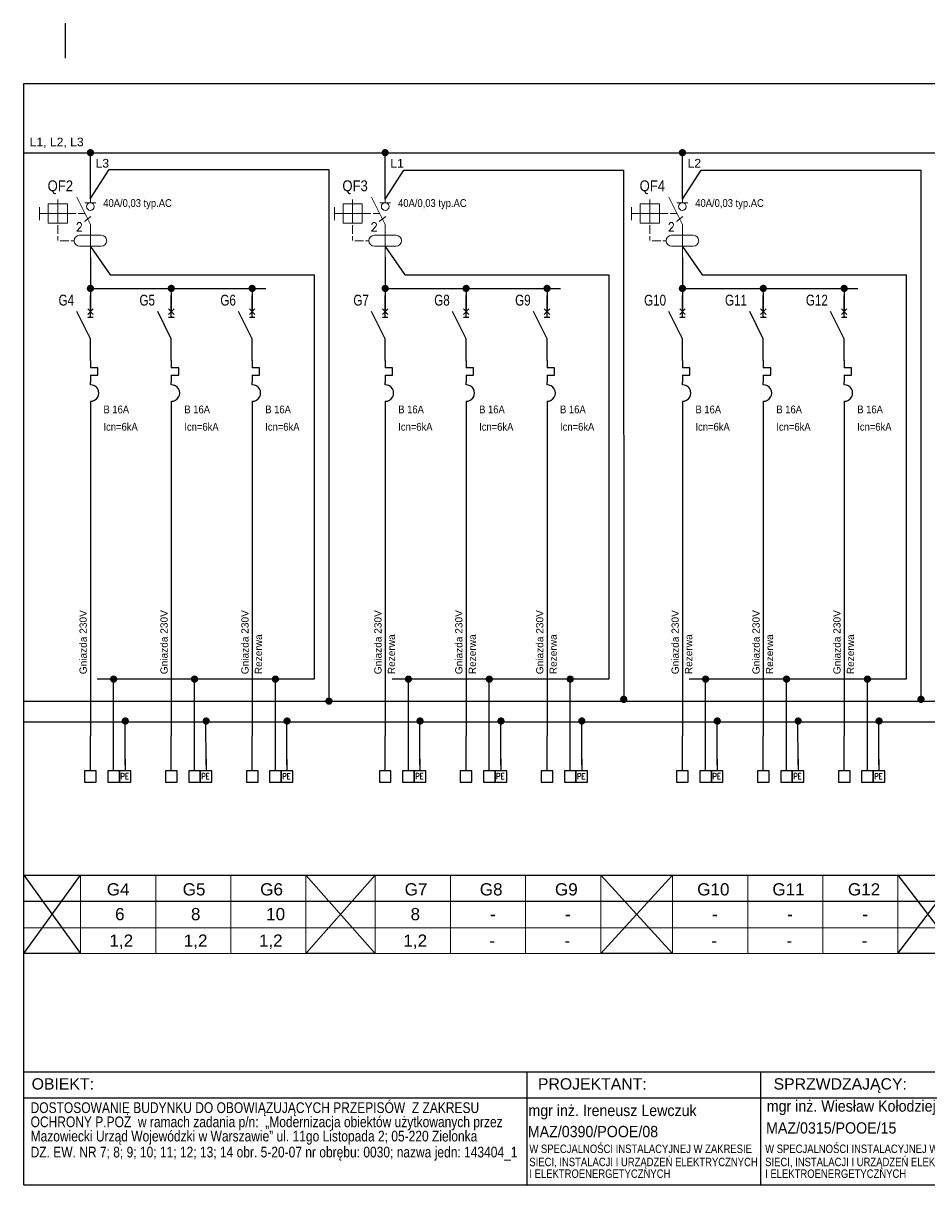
# Model space of a CAD drawing. Header units: millimetres. Extents: x 83969 to 164243, y -22860 to 4849.
# Tile 19 of 116: x 163497 to 163560, y -22523 to -22443. Entities that reach past the tile are written whole.
import ezdxf
from ezdxf.enums import TextEntityAlignment as Align

# ---------------------------------------------------------------- set-up
doc = ezdxf.new("R2010")
doc.units = ezdxf.units.MM
doc.linetypes.add('DASHED', pattern=[19.05, 12.7, -6.35])
doc.layers.get('0').update_dxf_attribs({"color": 251, "lineweight": 0})
for name, color, linetype in [('! GB N', 5, 'Continuous'), ('! GB Odbiory', 7, 'Continuous'), ('! GB Opis', 7, 'Continuous'), ('! GB PE', 96, 'Continuous'), ('! GB Przewody', 7, 'Continuous'), ('! GB Zabezpieczenia', 7, 'Continuous'), ('!TABELKA', 7, 'Continuous'), ('2DE_TXTART', 7, 'Continuous'), ('2DE_TXTCAR', 7, 'Continuous'), ('2DE_TXTFUN', 7, 'Continuous'), ('2DE_TXTLNK', 7, 'Continuous'), ('2DE_TXTMAN', 7, 'Continuous'), ('2DE_TXTNUM', 7, 'Continuous'), ('2DE_TXTORD', 7, 'Continuous'), ('2DE_TXTOTH', 7, 'Continuous'), ('2DE_TXTPFN', 7, 'Continuous'), ('2DE_TXTPIN', 7, 'Continuous'), ('B_strefy', 253, 'Continuous'), ('ROZDZIELNICE', 7, 'Continuous')]:
    doc.layers.add(name, color=color, linetype=linetype)
for name, color, linetype, lineweight in [('2DE_OBJ_Hager', 7, 'Continuous', 18), ('E_schematy 2', 3, 'Continuous', 20), ('E_TXT', 3, 'Continuous', 25)]:
    doc.layers.add(name, color=color, linetype=linetype, lineweight=lineweight)
doc.styles.add('Arial', font='arial.ttf')
doc.styles.add('CP_ATTR', font='ROMANS.SHX')
doc.styles.add('CP_ELATT', font='cp_simplex.shx')
doc.styles.add('CP_ELATT_IT', font='cp_simplex.shx', dxfattribs={"oblique": 15})
doc.styles.add('Romans', font='romans.shx', dxfattribs={"width": 0.8})
doc.styles.get("Standard").update_dxf_attribs({"font": 'arial.ttf'})

# ---------------------------------------------------------------- blocks, each defined once
blk = doc.blocks.new('cpelv_niec07_ns0026h')
for p, q in [((0, 2.5), (0, 7.5)), ((0, -2.5), (-3.12, 3.75)), ((0.62, 4.38), (-0.63, 3.12)), ((-0.63, 4.38), (0.62, 3.12)), ((-0.63, 2.5), (0.62, 2.5)), ((0, -7.5), (0, -2.5)), ((0, -7.5), (0, -9.15)), ((1.7, -9.15), (0, -9.15)), ((1.7, -10.85), (1.7, -9.15)), ((0, -10.85), (1.7, -10.85)), ((0, -10.85), (0, -12.5)), ((0, -13.12), (0, -12.5)), ((0, -16.87), (0, -17.5))]:
    blk.add_line(p, q)
at = {"linetype": 'Continuous'}
blk.add_line((0, -17.5), (0, -22.5), dxfattribs=at)
blk.add_arc((0.06, -15), 1.88, 268.2798, 91.7202)
at = {"linetype": 'ByBlock', "style": 'CP_ELATT_IT', "flags": 9}
for tag in ['VOLTAGE', 'IP', 'CURRENT', 'EL-STATUS', 'POWER', 'PRODUCT-TYPE', 'NUMBER', 'GROUP', 'NAME']:
    blk.add_attdef(tag, (1, 0.94), '', height=0.1, dxfattribs=at)
at = {"layer": '2DE_TXTART', "linetype": 'ByBlock', "style": 'CP_ELATT', "width": 0.9, "flags": 8}
blk.add_attdef('ARTICLE', (3, 5.14), '', height=1.8, dxfattribs=at)
at = {"layer": '2DE_TXTCAR', "linetype": 'ByBlock', "style": 'CP_ELATT', "width": 0.8, "flags": 8}
blk.add_attdef('CHARACTER', text='', height=2.5, dxfattribs=at).set_placement((-4, -6.86), align=Align.RIGHT)
at = {"layer": '2DE_TXTFUN', "linetype": 'ByBlock', "style": 'CP_ELATT', "width": 0.9, "flags": 8}
blk.add_attdef('FUNCTION', (3, -3.86), '', height=1.8, dxfattribs=at)
at = {"layer": '2DE_TXTLNK', "linetype": 'ByBlock', "style": 'CP_ELATT_IT', "oblique": 15, "width": 0.8, "flags": 8}
blk.add_attdef('LINK', text='', height=2.5, dxfattribs=at).set_placement((-4, -10.86), align=Align.RIGHT)
at = {"layer": '2DE_TXTMAN', "linetype": 'ByBlock', "style": 'CP_ELATT', "width": 0.9, "flags": 8}
blk.add_attdef('PRODUCER', (3, 2.14), '', height=1.8, dxfattribs=at)
at = {"layer": '2DE_TXTNUM', "linetype": 'ByBlock', "style": 'CP_ELATT', "width": 0.8, "flags": 8}
blk.add_attdef('TAG', text='', height=2.5, dxfattribs=at).set_placement((-4, 5.14), align=Align.RIGHT)
at = {"layer": '2DE_TXTORD', "linetype": 'ByBlock', "style": 'CP_ELATT', "width": 0.9, "flags": 8}
blk.add_attdef('ORDER-NO', (3, -0.86), '', height=1.8, dxfattribs=at)
at = {"layer": '2DE_TXTOTH', "linetype": 'ByBlock', "style": 'CP_ELATT', "width": 0.9, "flags": 8}
blk.add_attdef('OTHER', (3, -6.86), '', height=1.8, dxfattribs=at)
at = {"layer": '2DE_TXTPFN', "linetype": 'ByBlock', "style": 'CP_ELATT', "width": 0.8, "flags": 8}
blk.add_attdef('CF1', (0.5, 8), '', height=1.8, dxfattribs=at)
blk.add_attdef('CF2', text='', height=1.8, dxfattribs=at).set_placement((0.5, -23), align=Align.TOP_LEFT)
at = {"layer": '2DE_TXTPIN', "linetype": 'ByBlock', "style": 'CP_ELATT', "width": 0.8, "flags": 8}
blk.add_attdef('CP1', (-0.8, 5.5), '', height=1.8, rotation=90, dxfattribs=at)
blk.add_attdef('CP2', text='', height=1.8, rotation=90, dxfattribs=at).set_placement((-0.8, -20.5), align=Align.RIGHT)
blk = doc.blocks.new('LISTWA 1_N_PE')
for p, q in [((0, -24), (0, 0)), ((16, -24), (16, -8)), ((24, -16), (24, -24))]:
    blk.add_line(p, q)
for points in [[(-4, -32), (4, -32), (4, -24), (-4, -24)], [(12, -32), (20, -32), (20, -24), (12, -24)], [(20, -32), (28, -32), (28, -24), (20, -24)]]:
    blk.add_lwpolyline(points, close=True)
at = {"style": 'Romans', "width": 0.8}
blk.add_text('PE', height=4, dxfattribs=at).set_placement((20.73, -29.79))
at = {"width": 0.75}
blk.add_attdef('N', (12.85, -30.3), '', height=4, dxfattribs=at)
for tag, p in [('PRZEWÓD', (-4.36, -39.93)), ('MOC', (6.8, -47.63))]:
    blk.add_attdef(tag, p, '', height=4.75)
at = {"flags": 4}
blk.add_attdef('NR ', (9.64, -55.59), '', height=4.75, dxfattribs=at)
blk = doc.blocks.new('A$C61F7E6F3')
blk.add_line((-37.5, 0), (37.5, 0))
blk.add_circle((0, -26.5), 26.5)
blk = doc.blocks.new('cpelv_eiec07_ns0023_p1')
for p, q in [((0, 7.5), (0, 2.5)), ((-7.5, 2.2), (-7.5, 3.2)), ((0, -2.5), (-3.12, 3.75)), ((-11.7, 1.5), (-11.7, -1.5)), ((-11.7, 0), (-9.7, 0)), ((-9.7, 0), (-5.3, 0)), ((-7.5, 2.2), (-7.5, -2.2)), ((-5.3, 0), (-3.3, 0)), ((-2.8, 0), (-1.25, 0)), ((-1.36, -1.85), (0.11, -0.65)), ((0, -2.5), (0, -10)), ((-7.5, -4.7), (-7.5, -2.7)), ((-7.5, -6.2), (-7.5, -5.2)), ((-2.5, -5), (2.5, -5)), ((-7, -6.25), (-5, -6.25)), ((-4.5, -6.25), (-3.75, -6.25)), ((2.5, -7.5), (-2.5, -7.5))]:
    blk.add_line(p, q)
blk.add_lwpolyline([(-9.7, -2.2), (-5.3, -2.2), (-5.3, 2.2), (-9.7, 2.2)], close=True)
for centre, start, end in [((-2.5, -6.25), 90, 270), ((2.5, -6.25), 270, 90)]:
    blk.add_arc(centre, 1.25, start, end)
at = {"xscale": 0.03333333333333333, "yscale": 0.03333333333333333, "zscale": 0.03333333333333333}
blk.add_blockref('A$C61F7E6F3', (0, 2.5), dxfattribs=at)
at = {"style": 'CP_ATTR'}
blk.add_text('2', height=2, dxfattribs=at).set_placement((-3.4, -4.09))
at = {"linetype": 'ByBlock', "style": 'CP_ELATT', "flags": 9}
for tag in ['VOLTAGE', 'TEXT_01', 'NAME', 'GROUP', 'NUMBER', 'PRODUCT-TYPE', 'POWER', 'EL-STATUS', 'CURRENT', 'IP', 'PRODUCER']:
    blk.add_attdef(tag, (1, -1.56), '', height=0.1, dxfattribs=at)
at = {"layer": '2DE_TXTART', "linetype": 'ByBlock', "style": 'CP_ELATT', "width": 0.6, "flags": 8}
for tag, p in [('ARTICLE', (4, 3.55)), ('ARTICLE-1', (4, 0.55)), ('ARTICLE-2', (4, -2.45))]:
    blk.add_attdef(tag, p, '', height=1.8, dxfattribs=at)
at = {"layer": '2DE_TXTCAR', "linetype": 'ByBlock', "style": 'CP_ELATT', "width": 0.6, "flags": 8}
blk.add_attdef('CHARACTER', text='', height=1.8, dxfattribs=at).set_placement((-9, -5.45), align=Align.RIGHT)
at = {"layer": '2DE_TXTFUN', "linetype": 'ByBlock', "style": 'CP_ELATT', "width": 0.6, "flags": 8}
blk.add_attdef('FUNCTION', (4, -5.45), '', height=1.8, dxfattribs=at)
at = {"layer": '2DE_TXTLNK', "linetype": 'ByBlock', "style": 'CP_ELATT_IT', "oblique": 15, "width": 0.6, "flags": 8}
blk.add_attdef('LINK', text='', height=1.8, dxfattribs=at).set_placement((-9, -8.45), align=Align.RIGHT)
at = {"layer": '2DE_TXTNUM', "linetype": 'ByBlock', "style": 'CP_ELATT', "width": 0.6, "flags": 8}
blk.add_attdef('TAG', text='', height=2.5, dxfattribs=at).set_placement((-4, 5.14), align=Align.RIGHT)
at = {"layer": '2DE_TXTORD', "linetype": 'ByBlock', "style": 'CP_ELATT', "width": 0.6, "flags": 8}
blk.add_attdef('ORDER-NO', (4, 6.55), '', height=1.8, dxfattribs=at)
at = {"layer": '2DE_TXTOTH', "linetype": 'ByBlock', "style": 'CP_ELATT', "width": 0.6, "flags": 8}
blk.add_attdef('OTHER', (4, -8.45), '', height=1.8, dxfattribs=at)
at = {"layer": '2DE_TXTPFN', "linetype": 'ByBlock', "style": 'CP_ELATT', "width": 0.6, "flags": 8}
blk.add_attdef('CF1', (0.5, 8), '', height=1.8, dxfattribs=at)
blk.add_attdef('CF2', text='', height=1.8, dxfattribs=at).set_placement((0.5, -10.5), align=Align.TOP_LEFT)
at = {"layer": '2DE_TXTPIN', "linetype": 'ByBlock', "style": 'CP_ELATT', "width": 0.6, "flags": 8}
blk.add_attdef('CP1', (-0.8, 5.5), '', height=1.8, rotation=90, dxfattribs=at)
blk.add_attdef('CP2', text='', height=1.8, rotation=90, dxfattribs=at).set_placement((-0.8, -9), align=Align.RIGHT)
blk = doc.blocks.new('ramka A4')
at = {"linetype": 'ByBlock', "ltscale": 10}
blk.add_line((7.46, 199.45), (7.46, 205.66), dxfattribs=at)
for p, q in [((0.08, 0), (0.08, 195)), ((0.08, 195), (287.46, 195)), ((287.46, 0), (287.46, 195)), ((0.08, 20), (287.46, 20)), ((89.13, 20), (89.13, 0)), ((130.5, 20), (130.5, 0)), ((172.08, 20), (172.08, 0)), ((202.17, 20), (202.17, 0)), ((249.93, 20), (249.93, 0)), ((269.04, 20), (269.04, 0)), ((0.08, 15.39), (287.46, 15.39)), ((0.08, 0), (287.46, 0))]:
    blk.add_line(p, q)
for points in [[(249.93, 9.44), (269.04, 9.44)], [(249.93, 5.53), (269.04, 5.53)]]:
    blk.add_lwpolyline(points)
at = {"layer": '!TABELKA', "style": 'Arial'}
for s, height, width, p in [('DOSTOSOWANIE BUDYNKU DO OBOWIĄZUJĄCYCH PRZEPISÓW  Z ZAKRESU ', 1.9, 0.8, (1.3, 12.7)), ('mgr inż. Ireneusz Lewczuk', 2, 0.9, (89.41, 12.16)), ('mgr inż. Wiesław Kołodziej', 2, 0.9, (131.59, 12.94)), ('OCHRONY P.POŻ  w ramach zadania p/n:  „Modernizacja obiektów użytkowanych przez ', 1.9, 0.8, (1.3, 10.19)), ('mgr inż. Piotr Tarasiuk', 2, 0.9, (173.3, 11.9)), ('MAZ/0390/POOE/08', 2, 0.9, (89.3, 8.42)), ('MAZ/0315/POOE/15', 2, 0.9, (131.47, 9.06)), ('Mazowiecki Urząd Wojewódzki w Warszawie” ul. 11go Listopada 2; 05-220 Zielonka ', 1.9, 0.8, (1.3, 7.67)), ('DZ. EW. NR 7; 8; 9; 10; 11; 12; 13; 14 obr. 5-20-07 nr obrębu: 0030; nazwa jedn: 143404_1', 1.9, 0.8, (1.3, 4.84)), ('W SPECJALNOŚCI INSTALACYJNEJ W ZAKRESIE ', 1.5, 0.8, (89.57, 5.62)), ('W SPECJALNOŚCI INSTALACYJNEJ W ZAKRESIE ', 1.5, 0.8, (131.3, 5.62)), ('SIECI, INSTALACJI I URZĄDZEŃ ELEKTRYCZNYCH ', 1.5, 0.8, (89.57, 3.29)), ('SIECI, INSTALACJI I URZĄDZEŃ ELEKTRYCZNYCH ', 1.5, 0.8, (131.3, 3.29)), ('I ELEKTROENERGETYCZNYCH', 1.5, 0.8, (89.57, 1.22)), ('I ELEKTROENERGETYCZNYCH', 1.5, 0.8, (131.3, 1.22))]:
    blk.add_text(s, height=height, dxfattribs=dict(at, width=width)).set_placement(p)
at = {"style": 'Arial'}
for s, p in [('OBIEKT:', (1.49, 16.86)), ('PROJEKTANT:', (91.09, 16.86)), ('SPRZWDZAJĄCY:', (132.8, 16.86)), ('OPRACOWANIE:', (174.08, 16.86)), ('TEMAT:', (204.17, 16.86)), ('BRANŻA:', (251.93, 16.86)), ('NR RYS.', (269.46, 16.86)), ('FAZA:', (251.94, 6.5))]:
    blk.add_text(s, height=2, dxfattribs=at).set_placement(p)

msp = doc.modelspace()

# ---------------------------------------------------------------- linework, layer by layer
at = {"layer": '! GB N', "ltscale": 2}
msp.add_line((163497.317, -22490.076), (163609.396, -22490.076), dxfattribs=at)
at = {"layer": '! GB N'}
for points in [[(163501.923, -22455.362), (163503.217, -22453.364), (163518.381, -22453.366), (163518.387, -22489.904)], [(163522.269, -22455.41), (163523.563, -22453.412), (163538.727, -22453.414), (163538.733, -22489.952)], [(163542.784, -22455.41), (163544.077, -22453.412), (163559.242, -22453.414), (163559.248, -22489.952)], [(163501.923, -22458.675), (163503.277, -22460.629), (163517.357, -22460.629), (163517.357, -22488.559), (163502.398, -22488.559)], [(163522.269, -22458.675), (163523.623, -22460.629), (163537.703, -22460.629), (163537.703, -22488.559), (163522.745, -22488.559)], [(163542.784, -22458.675), (163544.137, -22460.629), (163558.218, -22460.629), (163558.218, -22488.559), (163543.259, -22488.559)]]:
    msp.add_lwpolyline(points, dxfattribs=at)
at = {"layer": '! GB N', "color": 5, "linetype": 'DASHED', "ltscale": 2, "const_width": 0.25}
for points in [[(163503.4, -22488.556, 1), (163503.65, -22488.556, 1)], [(163508.984, -22488.556, 1), (163509.234, -22488.556, 1)], [(163514.568, -22488.556, 1), (163514.818, -22488.556, 1)], [(163523.746, -22488.556, 1), (163523.996, -22488.556, 1)], [(163529.33, -22488.556, 1), (163529.58, -22488.556, 1)], [(163534.914, -22488.556, 1), (163535.164, -22488.556, 1)], [(163544.261, -22488.556, 1), (163544.511, -22488.556, 1)], [(163549.845, -22488.556, 1), (163550.095, -22488.556, 1)], [(163555.428, -22488.556, 1), (163555.678, -22488.556, 1)], [(163518.262, -22490.075, 1), (163518.512, -22490.075, 1)], [(163538.608, -22489.952, 1), (163538.858, -22489.952, 1)], [(163559.123, -22489.952, 1), (163559.373, -22489.952, 1)]]:
    msp.add_lwpolyline(points, format="xyb", close=True, dxfattribs=at)
at = {"layer": '! GB PE', "ltscale": 2}
msp.add_line((163497.317, -22491.508), (163609.396, -22491.517), dxfattribs=at)
at = {"layer": '! GB Przewody'}
for p, q in [((163501.923, -22454.156), (163501.923, -22452.167)), ((163501.923, -22455.41), (163501.923, -22452.292)), ((163522.269, -22454.156), (163522.269, -22452.167)), ((163522.269, -22455.41), (163522.269, -22452.292)), ((163542.784, -22454.156), (163542.784, -22452.167)), ((163542.784, -22455.41), (163542.784, -22452.292)), ((163501.923, -22459.425), (163501.923, -22463.181)), ((163522.269, -22459.425), (163522.269, -22463.181)), ((163542.784, -22459.425), (163542.784, -22463.181)), ((163501.923, -22461.576), (163514.028, -22461.576)), ((163507.507, -22461.576), (163507.507, -22463.181)), ((163513.09, -22461.576), (163513.09, -22463.181)), ((163522.269, -22461.576), (163534.375, -22461.576)), ((163527.853, -22461.576), (163527.853, -22463.181)), ((163533.437, -22461.576), (163533.437, -22463.181)), ((163542.784, -22461.576), (163554.889, -22461.576)), ((163548.367, -22461.576), (163548.367, -22463.181)), ((163553.951, -22461.576), (163553.951, -22463.181)), ((163501.923, -22471.053), (163501.923, -22492.482)), ((163507.507, -22471.053), (163507.507, -22492.482)), ((163513.09, -22471.053), (163513.09, -22492.482)), ((163522.269, -22471.053), (163522.269, -22492.482)), ((163527.853, -22471.053), (163527.853, -22492.482)), ((163533.437, -22471.053), (163533.437, -22492.482)), ((163542.784, -22471.053), (163542.784, -22492.482)), ((163548.367, -22471.053), (163548.367, -22492.482)), ((163553.951, -22471.053), (163553.951, -22492.482))]:
    msp.add_line(p, q, dxfattribs=at)
at = {"layer": '! GB Przewody', "const_width": 0.25}
for points in [[(163501.798, -22452.203, 1), (163502.048, -22452.203, 1)], [(163522.144, -22452.203, 1), (163522.394, -22452.203, 1)], [(163542.659, -22452.203, 1), (163542.909, -22452.203, 1)], [(163501.798, -22461.576, 1), (163502.048, -22461.576, 1)], [(163507.382, -22461.576, 1), (163507.632, -22461.576, 1)], [(163512.965, -22461.576, 1), (163513.215, -22461.576, 1)], [(163522.144, -22461.576, 1), (163522.394, -22461.576, 1)], [(163527.728, -22461.576, 1), (163527.978, -22461.576, 1)], [(163533.312, -22461.576, 1), (163533.562, -22461.576, 1)], [(163542.659, -22461.576, 1), (163542.909, -22461.576, 1)], [(163548.242, -22461.576, 1), (163548.492, -22461.576, 1)], [(163553.826, -22461.576, 1), (163554.076, -22461.576, 1)], [(163504.204, -22491.449, 1), (163504.454, -22491.449, 1)], [(163509.787, -22491.449, 1), (163510.037, -22491.449, 1)], [(163515.371, -22491.449, 1), (163515.621, -22491.449, 1)], [(163524.55, -22491.449, 1), (163524.8, -22491.449, 1)], [(163530.134, -22491.449, 1), (163530.384, -22491.449, 1)], [(163535.717, -22491.449, 1), (163535.967, -22491.449, 1)], [(163545.064, -22491.449, 1), (163545.314, -22491.449, 1)], [(163550.648, -22491.449, 1), (163550.898, -22491.449, 1)], [(163556.232, -22491.449, 1), (163556.482, -22491.449, 1)]]:
    msp.add_lwpolyline(points, format="xyb", close=True, dxfattribs=at)
at = {"layer": '! GB Przewody'}
for points in [[(163497.286, -22452.221), (163609.396, -22452.221)], [(163503.523, -22493.282), (163503.523, -22488.556)], [(163509.107, -22493.282), (163509.107, -22488.556)], [(163514.69, -22493.282), (163514.69, -22488.556)], [(163523.869, -22493.282), (163523.869, -22488.556)], [(163529.453, -22493.282), (163529.453, -22488.556)], [(163535.037, -22493.282), (163535.037, -22488.556)], [(163544.384, -22493.282), (163544.384, -22488.556)], [(163549.967, -22493.282), (163549.967, -22488.556)], [(163555.551, -22493.282), (163555.551, -22488.556)], [(163504.323, -22494.482), (163504.316, -22491.387)], [(163509.907, -22494.482), (163509.9, -22491.387)], [(163515.49, -22494.482), (163515.483, -22491.387)], [(163524.669, -22494.482), (163524.662, -22491.387)], [(163530.253, -22494.482), (163530.246, -22491.387)], [(163535.837, -22494.482), (163535.83, -22491.387)], [(163545.184, -22494.482), (163545.177, -22491.387)], [(163550.767, -22494.482), (163550.761, -22491.387)], [(163556.351, -22494.482), (163556.344, -22491.387)]]:
    msp.add_lwpolyline(points, dxfattribs=at)
at = {"layer": 'B_strefy', "color": 7, "linetype": 'Continuous'}
msp.add_line((163497.317, -22503.9), (163609.396, -22503.9), dxfattribs=at)
at = {"layer": 'E_schematy 2', "color": 7, "linetype": 'Continuous'}
for p, q in [((163501.238, -22502.095), (163501.238, -22507.497)), ((163506.426, -22502.095), (163506.426, -22507.461)), ((163506.426, -22502.095), (163506.426, -22507.497)), ((163511.614, -22502.095), (163511.614, -22507.461)), ((163511.614, -22502.095), (163511.614, -22507.497)), ((163516.802, -22502.095), (163516.802, -22507.461)), ((163516.802, -22502.095), (163516.802, -22507.497)), ((163521.585, -22502.095), (163521.585, -22507.497)), ((163526.773, -22502.095), (163526.773, -22507.461)), ((163526.773, -22502.095), (163526.773, -22507.497)), ((163531.961, -22502.095), (163531.961, -22507.461)), ((163531.961, -22502.095), (163531.961, -22507.497)), ((163537.148, -22502.095), (163537.148, -22507.461)), ((163537.148, -22502.095), (163537.148, -22507.497)), ((163542.099, -22502.095), (163542.099, -22507.497)), ((163547.287, -22502.095), (163547.287, -22507.461)), ((163547.287, -22502.095), (163547.287, -22507.497)), ((163552.475, -22502.095), (163552.475, -22507.461)), ((163552.475, -22502.095), (163552.475, -22507.497)), ((163557.663, -22502.095), (163557.663, -22507.461)), ((163557.663, -22502.095), (163557.663, -22507.497)), ((163497.317, -22503.9), (163609.396, -22503.9)), ((163497.317, -22503.9), (163609.396, -22503.9)), ((163497.317, -22505.73), (163609.396, -22505.73)), ((163497.317, -22507.497), (163609.396, -22507.497))]:
    msp.add_line(p, q, dxfattribs=at)
at = {"layer": 'ROZDZIELNICE'}
for points in [[(163497.317, -22502.095), (163609.396, -22502.095)], [(163497.317, -22502.095), (163501.238, -22507.497), (163497.317, -22507.497), (163501.238, -22502.095)], [(163516.802, -22502.095), (163521.585, -22507.497), (163516.802, -22507.497), (163521.585, -22502.095)], [(163537.148, -22502.095), (163542.099, -22507.497), (163537.148, -22507.497), (163542.099, -22502.095)], [(163557.663, -22502.095), (163561.801, -22507.497), (163557.663, -22507.497), (163561.801, -22502.095)]]:
    msp.add_lwpolyline(points, dxfattribs=at)

# ---------------------------------------------------------------- block references
at = {"layer": '! GB Odbiory', "xscale": 0.1, "yscale": 0.1, "zscale": 0.1}
for p in [(163501.923, -22492.482), (163507.507, -22492.482), (163513.09, -22492.483), (163522.269, -22492.482), (163527.853, -22492.482), (163533.437, -22492.483), (163542.784, -22492.482), (163548.367, -22492.482), (163553.951, -22492.483)]:
    msp.add_blockref('LISTWA 1_N_PE', p, dxfattribs=at)
at = {"layer": '! GB Zabezpieczenia'}
ref = msp.add_blockref('cpelv_niec07_ns0026h', (163501.923, -22464.306), dxfattribs=dict(at, xscale=0.3, yscale=0.3, zscale=0.3))
ref.add_attrib('TAG', 'G4', dxfattribs={"layer": '2DE_TXTNUM', "color": 7, "linetype": 'ByBlock', "height": 0.75, "style": 'CP_ELATT', "width": 0.8, "flags": 8}).set_placement((163500.794, -22462.762), align=Align.RIGHT)
ref.add_attrib('ARTICLE', 'B 16A', (163502.823, -22470.203), dxfattribs={"layer": '2DE_TXTART', "color": 7, "linetype": 'ByBlock', "height": 0.54, "style": 'CP_ELATT', "width": 0.9, "flags": 8})
ref.add_attrib('PRODUCER', 'Icn=6kA', (163502.823, -22471.401), dxfattribs={"layer": '2DE_TXTMAN', "color": 7, "linetype": 'ByBlock', "height": 0.54, "style": 'CP_ELATT', "width": 0.9, "flags": 8})
ref = msp.add_blockref('cpelv_niec07_ns0026h', (163507.507, -22464.306), dxfattribs=dict(at, xscale=0.3, yscale=0.3, zscale=0.3))
ref.add_attrib('TAG', 'G5', dxfattribs={"layer": '2DE_TXTNUM', "color": 7, "linetype": 'ByBlock', "height": 0.75, "style": 'CP_ELATT', "width": 0.8, "flags": 8}).set_placement((163506.378, -22462.762), align=Align.RIGHT)
ref.add_attrib('ARTICLE', 'B 16A', (163508.407, -22470.203), dxfattribs={"layer": '2DE_TXTART', "color": 7, "linetype": 'ByBlock', "height": 0.54, "style": 'CP_ELATT', "width": 0.9, "flags": 8})
ref.add_attrib('PRODUCER', 'Icn=6kA', (163508.407, -22471.401), dxfattribs={"layer": '2DE_TXTMAN', "color": 7, "linetype": 'ByBlock', "height": 0.54, "style": 'CP_ELATT', "width": 0.9, "flags": 8})
ref = msp.add_blockref('cpelv_niec07_ns0026h', (163513.09, -22464.306), dxfattribs=dict(at, xscale=0.3, yscale=0.3, zscale=0.3))
ref.add_attrib('TAG', 'G6', dxfattribs={"layer": '2DE_TXTNUM', "color": 7, "linetype": 'ByBlock', "height": 0.75, "style": 'CP_ELATT', "width": 0.8, "flags": 8}).set_placement((163511.962, -22462.762), align=Align.RIGHT)
ref.add_attrib('ARTICLE', 'B 16A', (163513.99, -22470.203), dxfattribs={"layer": '2DE_TXTART', "color": 7, "linetype": 'ByBlock', "height": 0.54, "style": 'CP_ELATT', "width": 0.9, "flags": 8})
ref.add_attrib('PRODUCER', 'Icn=6kA', (163513.99, -22471.401), dxfattribs={"layer": '2DE_TXTMAN', "color": 7, "linetype": 'ByBlock', "height": 0.54, "style": 'CP_ELATT', "width": 0.9, "flags": 8})
ref = msp.add_blockref('cpelv_niec07_ns0026h', (163522.269, -22464.306), dxfattribs=dict(at, xscale=0.3, yscale=0.3, zscale=0.3))
ref.add_attrib('TAG', 'G7', dxfattribs={"layer": '2DE_TXTNUM', "color": 7, "linetype": 'ByBlock', "height": 0.75, "style": 'CP_ELATT', "width": 0.8, "flags": 8}).set_placement((163521.14, -22462.762), align=Align.RIGHT)
ref.add_attrib('ARTICLE', 'B 16A', (163523.169, -22470.203), dxfattribs={"layer": '2DE_TXTART', "color": 7, "linetype": 'ByBlock', "height": 0.54, "style": 'CP_ELATT', "width": 0.9, "flags": 8})
ref.add_attrib('PRODUCER', 'Icn=6kA', (163523.169, -22471.401), dxfattribs={"layer": '2DE_TXTMAN', "color": 7, "linetype": 'ByBlock', "height": 0.54, "style": 'CP_ELATT', "width": 0.9, "flags": 8})
ref = msp.add_blockref('cpelv_niec07_ns0026h', (163527.853, -22464.306), dxfattribs=dict(at, xscale=0.3, yscale=0.3, zscale=0.3))
ref.add_attrib('TAG', 'G8', dxfattribs={"layer": '2DE_TXTNUM', "color": 7, "linetype": 'ByBlock', "height": 0.75, "style": 'CP_ELATT', "width": 0.8, "flags": 8}).set_placement((163526.724, -22462.762), align=Align.RIGHT)
ref.add_attrib('ARTICLE', 'B 16A', (163528.753, -22470.203), dxfattribs={"layer": '2DE_TXTART', "color": 7, "linetype": 'ByBlock', "height": 0.54, "style": 'CP_ELATT', "width": 0.9, "flags": 8})
ref.add_attrib('PRODUCER', 'Icn=6kA', (163528.753, -22471.401), dxfattribs={"layer": '2DE_TXTMAN', "color": 7, "linetype": 'ByBlock', "height": 0.54, "style": 'CP_ELATT', "width": 0.9, "flags": 8})
ref = msp.add_blockref('cpelv_niec07_ns0026h', (163533.437, -22464.306), dxfattribs=dict(at, xscale=0.3, yscale=0.3, zscale=0.3))
ref.add_attrib('TAG', 'G9', dxfattribs={"layer": '2DE_TXTNUM', "color": 7, "linetype": 'ByBlock', "height": 0.75, "style": 'CP_ELATT', "width": 0.8, "flags": 8}).set_placement((163532.308, -22462.762), align=Align.RIGHT)
ref.add_attrib('ARTICLE', 'B 16A', (163534.337, -22470.203), dxfattribs={"layer": '2DE_TXTART', "color": 7, "linetype": 'ByBlock', "height": 0.54, "style": 'CP_ELATT', "width": 0.9, "flags": 8})
ref.add_attrib('PRODUCER', 'Icn=6kA', (163534.337, -22471.401), dxfattribs={"layer": '2DE_TXTMAN', "color": 7, "linetype": 'ByBlock', "height": 0.54, "style": 'CP_ELATT', "width": 0.9, "flags": 8})
ref = msp.add_blockref('cpelv_niec07_ns0026h', (163542.784, -22464.306), dxfattribs=dict(at, xscale=0.3, yscale=0.3, zscale=0.3))
ref.add_attrib('TAG', 'G10', dxfattribs={"layer": '2DE_TXTNUM', "color": 7, "linetype": 'ByBlock', "height": 0.75, "style": 'CP_ELATT', "width": 0.8, "flags": 8}).set_placement((163541.655, -22462.762), align=Align.RIGHT)
ref.add_attrib('ARTICLE', 'B 16A', (163543.684, -22470.203), dxfattribs={"layer": '2DE_TXTART', "color": 7, "linetype": 'ByBlock', "height": 0.54, "style": 'CP_ELATT', "width": 0.9, "flags": 8})
ref.add_attrib('PRODUCER', 'Icn=6kA', (163543.684, -22471.401), dxfattribs={"layer": '2DE_TXTMAN', "color": 7, "linetype": 'ByBlock', "height": 0.54, "style": 'CP_ELATT', "width": 0.9, "flags": 8})
ref = msp.add_blockref('cpelv_niec07_ns0026h', (163548.367, -22464.306), dxfattribs=dict(at, xscale=0.3, yscale=0.3, zscale=0.3))
ref.add_attrib('TAG', 'G11', dxfattribs={"layer": '2DE_TXTNUM', "color": 7, "linetype": 'ByBlock', "height": 0.75, "style": 'CP_ELATT', "width": 0.8, "flags": 8}).set_placement((163547.239, -22462.762), align=Align.RIGHT)
ref.add_attrib('ARTICLE', 'B 16A', (163549.267, -22470.203), dxfattribs={"layer": '2DE_TXTART', "color": 7, "linetype": 'ByBlock', "height": 0.54, "style": 'CP_ELATT', "width": 0.9, "flags": 8})
ref.add_attrib('PRODUCER', 'Icn=6kA', (163549.267, -22471.401), dxfattribs={"layer": '2DE_TXTMAN', "color": 7, "linetype": 'ByBlock', "height": 0.54, "style": 'CP_ELATT', "width": 0.9, "flags": 8})
ref = msp.add_blockref('cpelv_niec07_ns0026h', (163553.951, -22464.306), dxfattribs=dict(at, xscale=0.3, yscale=0.3, zscale=0.3))
ref.add_attrib('TAG', 'G12', dxfattribs={"layer": '2DE_TXTNUM', "color": 7, "linetype": 'ByBlock', "height": 0.75, "style": 'CP_ELATT', "width": 0.8, "flags": 8}).set_placement((163552.822, -22462.762), align=Align.RIGHT)
ref.add_attrib('ARTICLE', 'B 16A', (163554.851, -22470.203), dxfattribs={"layer": '2DE_TXTART', "color": 7, "linetype": 'ByBlock', "height": 0.54, "style": 'CP_ELATT', "width": 0.9, "flags": 8})
ref.add_attrib('PRODUCER', 'Icn=6kA', (163554.851, -22471.401), dxfattribs={"layer": '2DE_TXTMAN', "color": 7, "linetype": 'ByBlock', "height": 0.54, "style": 'CP_ELATT', "width": 0.9, "flags": 8})
at = {"layer": '!TABELKA', "xscale": 0.3900000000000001, "yscale": 0.3900000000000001, "zscale": 0.3900000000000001}
msp.add_blockref('ramka A4', (163497.286, -22523.473), dxfattribs=at)
at = {"layer": '2DE_OBJ_Hager'}
ref = msp.add_blockref('cpelv_eiec07_ns0023_p1', (163501.923, -22456.406), dxfattribs=dict(at, xscale=0.3, yscale=0.3, zscale=0.3))
ref.add_attrib('ARTICLE', '40A/0,03 typ.AC', (163502.809, -22455.952), dxfattribs={"layer": '2DE_TXTART', "linetype": 'ByBlock', "height": 0.54, "style": 'CP_ELATT', "width": 0.9, "flags": 8})
ref.add_attrib('TAG', 'QF2', dxfattribs={"layer": '2DE_TXTNUM', "linetype": 'ByBlock', "height": 0.75, "style": 'CP_ELATT', "width": 0.9, "flags": 8}).set_placement((163500.723, -22454.865), align=Align.RIGHT)
ref = msp.add_blockref('cpelv_eiec07_ns0023_p1', (163522.269, -22456.406), dxfattribs=dict(at, xscale=0.3, yscale=0.3, zscale=0.3))
ref.add_attrib('ARTICLE', '40A/0,03 typ.AC', (163523.156, -22455.952), dxfattribs={"layer": '2DE_TXTART', "linetype": 'ByBlock', "height": 0.54, "style": 'CP_ELATT', "width": 0.9, "flags": 8})
ref.add_attrib('TAG', 'QF3', dxfattribs={"layer": '2DE_TXTNUM', "linetype": 'ByBlock', "height": 0.75, "style": 'CP_ELATT', "width": 0.9, "flags": 8}).set_placement((163521.069, -22454.865), align=Align.RIGHT)
ref = msp.add_blockref('cpelv_eiec07_ns0023_p1', (163542.784, -22456.406), dxfattribs=dict(at, xscale=0.3, yscale=0.3, zscale=0.3))
ref.add_attrib('ARTICLE', '40A/0,03 typ.AC', (163543.67, -22455.952), dxfattribs={"layer": '2DE_TXTART', "linetype": 'ByBlock', "height": 0.54, "style": 'CP_ELATT', "width": 0.9, "flags": 8})
ref.add_attrib('TAG', 'QF4', dxfattribs={"layer": '2DE_TXTNUM', "linetype": 'ByBlock', "height": 0.75, "style": 'CP_ELATT', "width": 0.9, "flags": 8}).set_placement((163541.584, -22454.865), align=Align.RIGHT)

# ---------------------------------------------------------------- texts
at = {"layer": '! GB Opis', "style": 'Arial'}
for s, p in [('Gniazda 230V', (163501.67, -22488.221)), ('Gniazda 230V', (163507.254, -22488.219)), ('Gniazda 230V', (163512.838, -22488.219)), ('Gniazda 230V', (163522.016, -22488.221)), ('Gniazda 230V', (163527.6, -22488.219)), ('Gniazda 230V', (163533.184, -22488.219)), ('Gniazda 230V', (163542.531, -22488.221)), ('Gniazda 230V', (163548.115, -22488.219)), ('Gniazda 230V', (163553.698, -22488.219)), ('Rezerwa', (163513.766, -22488.219)), ('Rezerwa', (163522.945, -22488.219)), ('Rezerwa', (163528.529, -22488.219)), ('Rezerwa', (163534.113, -22488.219)), ('Rezerwa', (163543.46, -22488.218)), ('Rezerwa', (163549.043, -22488.219)), ('Rezerwa', (163554.627, -22488.219))]:
    msp.add_text(s, height=0.5, rotation=90, dxfattribs=at).set_placement(p)
at = {"layer": '! GB Przewody', "style": 'Arial'}
msp.add_text('L1, L2, L3', height=0.6, dxfattribs=at).set_placement((163497.729, -22451.764))
at = {"layer": '! GB Zabezpieczenia', "color": 1, "linetype": 'Continuous', "style": 'Arial'}
for s, p in [('L3', (163502.278, -22453.234)), ('L1', (163522.624, -22453.234)), ('L2', (163543.139, -22453.234))]:
    msp.add_text(s, height=0.6, dxfattribs=at).set_placement(p)
at = {"layer": 'E_TXT', "color": 7, "linetype": 'Continuous', "style": 'Arial'}
for s, height, p in [('G4', 0.8438, (163503.049, -22503.494)), ('G5', 0.8438, (163508.289, -22503.494)), ('G6', 0.8438, (163513.64, -22503.494)), ('G7', 0.8438, (163523.61, -22503.494)), ('G8', 0.8438, (163528.798, -22503.494)), ('G9', 0.8438, (163533.986, -22503.494)), ('G10', 0.8438, (163543.803, -22503.494)), ('G11', 0.8438, (163548.991, -22503.494)), ('G12', 0.8438, (163554.206, -22503.494)), ('6', 0.844, (163503.625, -22505.204)), ('8', 0.844, (163508.863, -22505.204)), ('10', 0.8438, (163514.05, -22505.204)), ('8', 0.844, (163524.021, -22505.204)), ('-', 0.844, (163529.496, -22505.204)), ('-', 0.844, (163534.684, -22505.204)), ('-', 0.844, (163544.823, -22505.204)), ('-', 0.844, (163550.011, -22505.204)), ('-', 0.844, (163555.199, -22505.204)), ('1,2', 0.8438, (163503.233, -22507.035)), ('1,2', 0.8438, (163508.363, -22507.035)), ('1,2', 0.8438, (163513.551, -22507.035)), ('1,2', 0.8438, (163523.522, -22507.035)), ('-', 0.844, (163529.457, -22507.035)), ('-', 0.844, (163534.645, -22507.035)), ('-', 0.844, (163544.783, -22507.035)), ('-', 0.844, (163549.971, -22507.035)), ('-', 0.844, (163555.159, -22507.035))]:
    msp.add_text(s, height=height, dxfattribs=at).set_placement(p)

doc.saveas('drawing.dxf')
